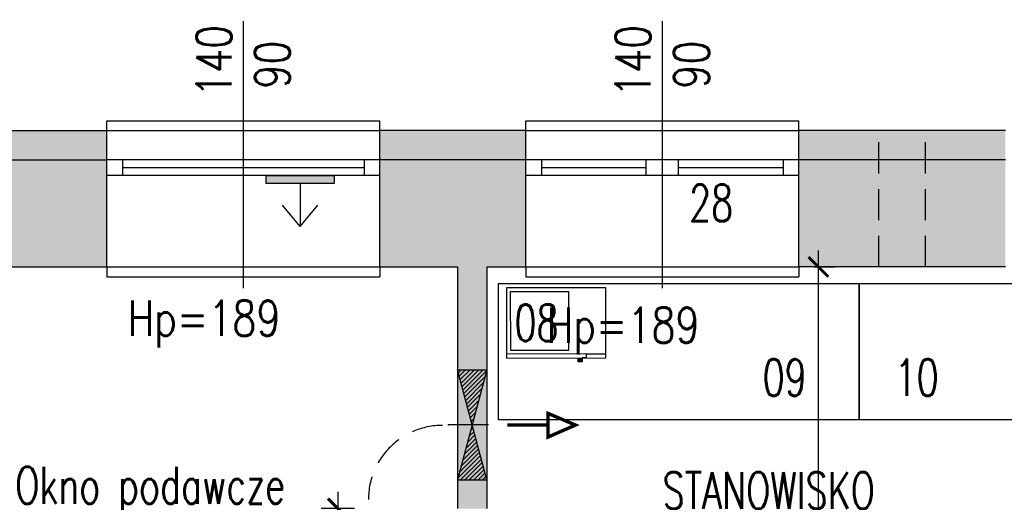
# Model space of a CAD drawing. Header units: millimetres. Extents: x 31969 to 285678, y -69766 to -1123.
# Tile 35 of 102: x 142217 to 142723, y -9725 to -9477. Entities that reach past the tile are written whole.
import ezdxf
from ezdxf.lldxf.tags import DXFTag

# ---------------------------------------------------------------- set-up
doc = ezdxf.new("R2010")
doc.units = ezdxf.units.MM
doc.linetypes.add('KRE_16_8', pattern=[24, 16, -8])
for name, color, linetype in [('a- wentylacja Łukasza 2', 118, 'Continuous'), ('a-biblioteka', 251, 'Continuous'), ('a-izolacja 1', 3, 'Continuous'), ('a-opis 1', 3, 'Continuous'), ('a-opis stolarki 1', 3, 'Continuous'), ('a-opis technologii 2', 12, 'Continuous'), ('a-stolarka okienna', 3, 'Continuous'), ('a-szkło', 4, 'Continuous'), ('a-szraf', 252, 'Continuous'), ('a-wentylacja', 3, 'Continuous'), ('a-wymiary', 11, 'Continuous'), ('a-wyposażenie', 84, 'Continuous'), ('a-ściany istniejące murowane', 6, 'Continuous')]:
    doc.layers.add(name, color=color, linetype=linetype)
doc.styles.add('MAREK', font='simplex.shx')
doc.styles.add('RS01507', font='romans.shx', dxfattribs={"width": 0.7, "height": 0.15})
doc.styles.add('WYMIAR', font='romans.shx', dxfattribs={"width": 0.8})
tags = doc.linetypes.add('DASHED', pattern=[0.75, 0.5, -0.25]).pattern_tags.tags
tags[6:7] = [DXFTag(74, 4), DXFTag(75, 0), DXFTag(340, '0'), DXFTag(46, 1.0), DXFTag(50, 0.0), DXFTag(44, 0.0), DXFTag(45, 0.0)]
tags[4:5] = [DXFTag(74, 4), DXFTag(75, 0), DXFTag(340, '0'), DXFTag(46, 1.0), DXFTag(50, 0.0), DXFTag(44, 0.0), DXFTag(45, 0.0)]
doc.dimstyles.new('MAREK', dxfattribs={"dimscale": 0.85, "dimtxt": 17, "dimasz": 12, "dimexe": 10, "dimexo": 0.625, "dimgap": 5, "dimtad": 1, "dimdec": 1, "dimdsep": 46, "dimtxsty": 'MAREK', "dimblk1": 'ARCHTICK', "dimblk2": 'ARCHTICK', "dimsah": 1, "dimcen": 2.5, "dimdle": 10, "dimadec": 0, "dimazin": 0, "dimtfac": 1, "dimtdec": 1, "dimtmove": 1, "dimatfit": 3, "dimldrblk": 'ARCHTICK', "dimfxl": 0, "dimtolj": 1, "dimtzin": 0, "dimarcsym": 0})

# ---------------------------------------------------------------- blocks, each defined once
blk = doc.blocks.new('_ARCHTICK')
at = {"color": 0, "linetype": 'ByBlock', "const_width": 0.15}
blk.add_lwpolyline([(-0.5, -0.5), (0.5, 0.5)], dxfattribs=at)
blk = doc.blocks.new('*D12')
at = {"layer": 'a-wymiary', "color": 0, "lineweight": -2, "ltscale": 100}
for p, q in [((142380.57, -9719.6), (142380.57, -10121.6)), ((142389.07, -9728.1), (142372.07, -9728.1)), ((142389.07, -10113.1), (142372.07, -10113.1))]:
    blk.add_line(p, q, dxfattribs=at)
at = {"layer": 'DEFPOINTS', "color": 0, "ltscale": 100}
for p in [(142402.07, -9728.1), (142380.57, -10113.1), (142402.07, -10113.1)]:
    blk.add_point(p, dxfattribs=at)
at = {"layer": 'a-wymiary', "color": 0, "lineweight": -2, "ltscale": 100, "xscale": 10.2, "yscale": 10.2, "zscale": 10.2}
for p, rotation in [((142380.57, -9728.1), 90), ((142380.57, -10113.1), 270)]:
    blk.add_blockref('_ARCHTICK', p, dxfattribs=dict(at, rotation=rotation))
at = {"layer": 'a-wymiary', "color": 0, "ltscale": 100, "insert": (142369.09, -9932.15), "char_height": 14.45, "attachment_point": 5, "rotation": 90, "style": 'MAREK'}
blk.add_mtext('\\A1;385', dxfattribs=at)
blk = doc.blocks.new('*D117')
at = {"layer": 'a-wymiary', "color": 0, "lineweight": -2, "ltscale": 100}
for p, q in [((142627.17, -9955.6), (142627.17, -9595.6)), ((142624.81, -9604.1), (142635.67, -9604.1)), ((142618.67, -9947.1), (142635.67, -9947.1))]:
    blk.add_line(p, q, dxfattribs=at)
at = {"layer": 'DEFPOINTS', "color": 0, "ltscale": 100}
for p in [(142624.28, -9604.1), (142627.17, -9604.1), (142596.07, -9947.1)]:
    blk.add_point(p, dxfattribs=at)
at = {"layer": 'a-wymiary', "color": 0, "lineweight": -2, "ltscale": 100, "xscale": 10.2, "yscale": 10.2, "zscale": 10.2}
for p, rotation in [((142627.17, -9604.1), 90), ((142627.17, -9947.1), 270)]:
    blk.add_blockref('_ARCHTICK', p, dxfattribs=dict(at, rotation=rotation))
at = {"layer": 'a-wymiary', "color": 0, "ltscale": 100, "insert": (142615.69, -9822.92), "char_height": 14.45, "attachment_point": 5, "rotation": 90, "style": 'MAREK'}
blk.add_mtext('\\A1;343', dxfattribs=at)

msp = doc.modelspace()

# ---------------------------------------------------------------- hatches: boundary and pattern name
at = {"layer": 'a- wentylacja Łukasza 2', "linetype": 'DASHED', "ltscale": 0.009}
h = msp.add_hatch(color=256, dxfattribs=at)
h.dxf.hatch_style = 1
h.paths.add_polyline_path([(142343.76, -9557.1), (142343.76, -9561.3), (142378.76, -9561.3), (142378.76, -9557.1)])
at = {"layer": 'a- wentylacja Łukasza 2'}
h = msp.add_hatch(dxfattribs=at)
h.set_pattern_fill('LINE', color=256, scale=0.5, angle=45)
h.paths.add_polyline_path([(142449.57, -9685.16), (142442.07, -9713.41), (142457.07, -9713.41)])
h.paths.add_polyline_path([(142457.07, -9656.91), (142442.07, -9656.91), (142449.57, -9685.16)])
at = {"layer": 'a-szraf', "ltscale": 0.9}
h = msp.add_hatch(color=254, dxfattribs=at)
h.dxf.hatch_style = 1
h.paths.add_polyline_path([(142262.07, -9549.1), (142188.07, -9549.1), (142188.07, -9604.1), (142262.07, -9604.1)])
h.paths.add_polyline_path([(142262.07, -9534.1), (142188.07, -9534.1), (142188.07, -9549.1), (142262.07, -9549.1)])
h.paths.add_polyline_path([(142477.07, -9549.1), (142402.07, -9549.1), (142402.07, -9604.1), (142442.07, -9604.1), (142442.07, -9656.91), (142457.07, -9656.91), (142457.07, -9604.1), (142477.07, -9604.1)])
h.paths.add_polyline_path([(142477.07, -9534.1), (142402.07, -9534.1), (142402.07, -9549.1), (142477.07, -9549.1)])
h.paths.add_polyline_path([(142658.07, -9549.1), (142617.07, -9549.1), (142617.07, -9604.1), (142658.07, -9604.1)])
h.paths.add_polyline_path([(142682.07, -9549.1), (142658.07, -9549.1), (142658.07, -9604.1), (142682.07, -9604.1)])
h.paths.add_polyline_path([(142723.07, -9549.1), (142682.07, -9549.1), (142682.07, -9604.1), (142723.07, -9604.1)])
h.paths.add_polyline_path([(142723.07, -9534.1), (142682.07, -9534.1), (142682.07, -9549.1), (142723.07, -9549.1)])
h.paths.add_polyline_path([(142682.07, -9534.1), (142658.07, -9534.1), (142658.07, -9549.1), (142682.07, -9549.1)])
h.paths.add_polyline_path([(142658.07, -9534.1), (142617.07, -9534.1), (142617.07, -9549.1), (142658.07, -9549.1)])
h.paths.add_polyline_path([(142917.07, -9549.1), (142863.07, -9549.1), (142863.07, -9604.1), (142917.07, -9604.1)])
h.paths.add_polyline_path([(142917.07, -9534.1), (142863.07, -9534.1), (142863.07, -9549.1), (142917.07, -9549.1)])
h.paths.add_polyline_path([(143194.21, -9549.1), (143057.07, -9549.1), (143057.07, -9604.1), (143077.07, -9604.1), (143077.07, -9634.1), (143090.58, -9634.1), (143104.58, -9634.1), (143104.58, -9648.1), (143090.58, -9648.1), (143077.07, -9648.1), (143077.07, -9656.1), (143077.07, -9669.1), (143121.07, -9669.1), (143121.07, -9604.1), (143194.21, -9604.1)])
h.paths.add_polyline_path([(143218.21, -9549.1), (143194.21, -9549.1), (143194.21, -9604.1), (143218.21, -9604.1)])
h.paths.add_polyline_path([(143295.35, -9549.1), (143218.21, -9549.1), (143218.21, -9604.1), (143295.35, -9604.1)])
h.paths.add_polyline_path([(143295.35, -9534.1), (143218.21, -9534.1), (143218.21, -9549.1), (143295.35, -9549.1)])
h.paths.add_polyline_path([(143218.21, -9534.1), (143194.21, -9534.1), (143194.21, -9549.1), (143218.21, -9549.1)])
h.paths.add_polyline_path([(143194.21, -9534.1), (143057.07, -9534.1), (143057.07, -9549.1), (143194.21, -9549.1)])
h.paths.add_polyline_path([(143090.58, -9634.1), (143077.07, -9634.1), (143077.07, -9648.1), (143090.58, -9648.1)], flags=17)
h.paths.add_polyline_path([(143121.07, -9769.1), (143077.07, -9769.1), (143077.07, -10009.1), (143077.07, -10048.38), (143121.07, -10048.38), (143121.07, -10001.38), (143104.58, -10001.38), (143090.58, -10001.38), (143090.58, -9987.38), (143104.58, -9987.38), (143121.07, -9987.38), (143121.07, -9921.38), (143104.58, -9921.38), (143090.58, -9921.38), (143090.58, -9907.38), (143104.58, -9907.38), (143121.07, -9907.38)])
h.paths.add_polyline_path([(143121.07, -10048.38), (143077.07, -10048.38), (143077.07, -10157.1), (143071.31, -10157.1), (143071.31, -10201.1), (143121.07, -10201.1), (143121.07, -10186.1)])
h.paths.add_polyline_path([(143121.07, -9987.38), (143104.58, -9987.38), (143104.58, -10001.38), (143121.07, -10001.38)], flags=17)
h.paths.add_polyline_path([(143121.07, -9907.38), (143104.58, -9907.38), (143104.58, -9921.38), (143121.07, -9921.38)], flags=17)
h.paths.add_polyline_path([(143522.33, -10186.1), (143246.07, -10186.1), (143246.07, -10201.1), (143522.33, -10201.1)])
h.paths.add_polyline_path([(143596.07, -9666.47), (143541.07, -9666.47), (143541.07, -10186.1), (143522.33, -10186.1), (143522.33, -10201.1), (143541.07, -10201.1), (143541.07, -10211.1), (143596.07, -10211.1)])
h.paths.add_polyline_path([(143611.07, -9666.47), (143596.07, -9666.47), (143596.07, -10211.1), (143611.07, -10211.1)])
h.paths.add_polyline_path([(143596.07, -9549.1), (143529.78, -9549.1), (143517.43, -9556.73), (143517.43, -9604.1), (143541.07, -9604.1), (143541.07, -9666.47), (143596.07, -9666.47)])
h.paths.add_polyline_path([(143611.07, -9534.1), (143554.04, -9534.1), (143529.78, -9549.1), (143596.07, -9549.1), (143596.07, -9666.47), (143611.07, -9666.47)])
h.paths.add_polyline_path([(143554.04, -9534.1), (143517.43, -9534.1), (143517.43, -9549.1), (143529.78, -9549.1)])
h.paths.add_polyline_path([(143517.43, -9534.1), (143497.43, -9534.1), (143497.43, -9549.1), (143508.86, -9549.1)])
h.paths.add_polyline_path([(143497.43, -9534.1), (143477.43, -9534.1), (143486, -9549.1), (143497.43, -9549.1)])
h.paths.add_polyline_path([(143497.43, -9549.1), (143486, -9549.1), (143497.43, -9569.1)], flags=17)
h.paths.add_polyline_path([(143508.86, -9549.1), (143497.43, -9549.1), (143497.43, -9569.1)], flags=17)
h.paths.add_polyline_path([(143517.43, -9534.1), (143508.86, -9549.1), (143517.43, -9549.1)], flags=17)
h.paths.add_polyline_path([(143477.43, -9534.1), (143477.43, -9549.1), (143486, -9549.1)], flags=17)
h.paths.add_polyline_path([(143486, -9549.1), (143477.43, -9549.1), (143477.43, -9604.1), (143497.43, -9569.1)])
h.paths.add_polyline_path([(143517.43, -9556.73), (143497.43, -9569.1), (143517.43, -9604.1)])
h.paths.add_polyline_path([(143517.43, -9549.1), (143508.86, -9549.1), (143497.43, -9569.1), (143517.43, -9556.73)])
h.paths.add_polyline_path([(143497.43, -9569.1), (143497.43, -9604.1), (143517.43, -9604.1)], flags=17)
h.paths.add_polyline_path([(143497.43, -9569.1), (143477.43, -9604.1), (143497.43, -9604.1)], flags=17)
h.paths.add_polyline_path([(143036.81, -10157.1), (142854.07, -10157.1), (142838.07, -10157.1), (142838.07, -10201.1), (143036.81, -10201.1)])
h.paths.add_polyline_path([(143054.06, -10179.1), (143054.06, -10201.1), (143071.31, -10201.1)], flags=17)
h.paths.add_polyline_path([(143054.06, -10179.1), (143036.81, -10201.1), (143054.06, -10201.1)], flags=17)
h.paths.add_polyline_path([(143054.06, -10179.1), (143036.81, -10157.1), (143036.81, -10201.1)])
h.paths.add_polyline_path([(143054.06, -10157.1), (143036.81, -10157.1), (143054.06, -10179.1)], flags=17)
h.paths.add_polyline_path([(143071.31, -10157.1), (143054.06, -10157.1), (143054.06, -10179.1)], flags=17)
h.paths.add_polyline_path([(143071.31, -10157.1), (143054.06, -10179.1), (143071.31, -10201.1)])
h.paths.add_polyline_path([(142718.07, -10157.1), (142701.07, -10157.1), (142701.07, -10170.6), (142701.07, -10184.6), (142683.07, -10184.6), (142683.07, -10170.6), (142683.07, -10157.1), (142457.07, -10157.1), (142457.07, -10113.1), (142442.07, -10113.1), (142442.07, -10157.1), (142432.56, -10157.1), (142432.56, -10201.1), (142593.07, -10201.1), (142593.07, -10186.1), (142643.07, -10186.1), (142643.07, -10201.1), (142718.07, -10201.1)])
h.paths.add_polyline_path([(142701.07, -10157.1), (142683.07, -10157.1), (142683.07, -10170.6), (142701.07, -10170.6)], flags=17)
h.paths.add_polyline_path([(142359.56, -10157.1), (142251.79, -10157.1), (142237.07, -10171.82), (142237.07, -10201.1), (142359.56, -10201.1)])
h.paths.add_polyline_path([(142359.56, -10157.1), (142359.56, -10201.1), (142396.06, -10179.1)])
h.paths.add_polyline_path([(142396.06, -10157.1), (142359.56, -10157.1), (142396.06, -10179.1)], flags=17)
h.paths.add_polyline_path([(142432.56, -10157.1), (142396.06, -10157.1), (142396.06, -10179.1)], flags=17)
h.paths.add_polyline_path([(142432.56, -10157.1), (142396.06, -10179.1), (142432.56, -10201.1)])
h.paths.add_polyline_path([(142396.06, -10179.1), (142396.06, -10201.1), (142432.56, -10201.1)], flags=17)
h.paths.add_polyline_path([(142457.07, -9656.91), (142449.57, -9685.16), (142457.07, -9685.16)])
h.paths.add_polyline_path([(142442.07, -9656.91), (142442.07, -9685.16), (142449.57, -9685.16)], flags=17)
h.paths.add_polyline_path([(142457.07, -9656.91), (142442.07, -9656.91), (142449.57, -9685.16)])
h.paths.add_polyline_path([(142449.57, -9685.16), (142442.07, -9713.41), (142457.07, -9713.41)])
h.paths.add_polyline_path([(142449.57, -9685.16), (142442.07, -9685.16), (142442.07, -9713.41)])
h.paths.add_polyline_path([(142457.07, -9685.16), (142449.57, -9685.16), (142457.07, -9713.41)], flags=17)
h.paths.add_polyline_path([(142457.07, -9713.41), (142442.07, -9713.41), (142442.07, -9728.1), (142457.07, -9728.1)])
h.paths.add_polyline_path([(142400.46, -9823.47), (142444.43, -9823.47), (142444.43, -9766.47), (142400.46, -9766.47)], flags=9)
at = {"layer": 'a-wyposażenie'}
msp.add_hatch(color=256, dxfattribs=at).paths.add_polyline_path([(142505.97, -9650.78), (142503.97, -9650.79), (142503.97, -9652.79), (142505.97, -9652.78)])

# ---------------------------------------------------------------- linework, layer by layer
at = {"layer": 'a- wentylacja Łukasza 2', "linetype": 'DASHED', "ltscale": 0.009}
for p, q in [((142361.26, -9561.3), (142361.26, -9583.31)), ((142361.26, -9583.31), (142352.13, -9572.39)), ((142361.26, -9583.31), (142370.39, -9572.39))]:
    msp.add_line(p, q, dxfattribs=at)
at = {"layer": 'a- wentylacja Łukasza 2'}
for p, q in [((142442.07, -9656.91), (142457.07, -9656.91)), ((142457.07, -9656.91), (142442.07, -9713.41)), ((142457.07, -9713.41), (142442.07, -9656.91)), ((142457.91, -9685.16), (142437.31, -9685.16)), ((142442.07, -9713.41), (142457.07, -9713.41))]:
    msp.add_line(p, q, dxfattribs=at)
at = {"layer": 'a- wentylacja Łukasza 2', "linetype": 'DASHED', "ltscale": 0.009}
msp.add_lwpolyline([(142378.76, -9557.1), (142378.76, -9561.3), (142343.76, -9561.3), (142343.76, -9557.1)], close=True, dxfattribs=at)
at = {"layer": 'a- wentylacja Łukasza 2', "ltscale": 0.5, "const_width": 1.74}
msp.add_lwpolyline([(142467.5, -9685.26), (142488.44, -9685.26), (142488.44, -9691.42), (142502.52, -9685.26), (142488.44, -9679.28), (142488.44, -9685.26)], dxfattribs=at)
at = {"layer": 'a- wentylacja Łukasza 2', "linetype": 'KRE_16_8'}
msp.add_arc((142434.31, -9723.41), 38, 90, 180, dxfattribs=at)
at = {"layer": 'a- wentylacja Łukasza 2'}
msp.add_point((142437.31, -9685.16), dxfattribs=at)
at = {"layer": 'a-biblioteka'}
for p, q in [((142507.97, -9650.78), (142505.97, -9650.78)), ((142505.97, -9650.78), (142505.97, -9652.78))]:
    msp.add_line(p, q, dxfattribs=at)
at = {"layer": 'a-izolacja 1'}
for p, q in [((142188.07, -9549.1), (142262.07, -9549.1)), ((142477.07, -9549.1), (142402.07, -9549.1)), ((142723.07, -9549.1), (142617.07, -9549.1))]:
    msp.add_line(p, q, dxfattribs=at)
at = {"layer": 'a-opis stolarki 1'}
for p, q in [((142332.07, -9477.88), (142332.07, -9615.01)), ((142547.07, -9477.88), (142547.07, -9615.01))]:
    msp.add_line(p, q, dxfattribs=at)
at = {"layer": 'a-stolarka okienna', "ltscale": 40}
for p, q in [((142262.07, -9534.1), (142262.07, -9529.1)), ((142262.07, -9529.1), (142402.07, -9529.1)), ((142402.07, -9534.1), (142402.07, -9529.1)), ((142477.07, -9534.1), (142477.07, -9529.1)), ((142477.07, -9529.1), (142617.07, -9529.1)), ((142617.07, -9534.1), (142617.07, -9529.1)), ((142262.07, -9604.1), (142262.07, -9609.1)), ((142402.07, -9604.1), (142402.07, -9609.1)), ((142477.07, -9604.1), (142477.07, -9609.1)), ((142617.07, -9604.1), (142617.07, -9609.1)), ((142262.07, -9609.1), (142402.07, -9609.1)), ((142477.07, -9609.1), (142617.07, -9609.1))]:
    msp.add_line(p, q, dxfattribs=at)
at = {"layer": 'a-stolarka okienna', "linetype": 'DASHED', "lineweight": 25, "ltscale": 20}
for p, q in [((142262.07, -9534.1), (142402.07, -9534.1)), ((142477.07, -9534.1), (142617.07, -9534.1)), ((142262.07, -9604.1), (142402.07, -9604.1)), ((142477.07, -9604.1), (142617.07, -9604.1))]:
    msp.add_line(p, q, dxfattribs=at)
at = {"layer": 'a-stolarka okienna'}
for p, q in [((142402.07, -9549.1), (142262.07, -9549.1)), ((142270.3, -9557.1), (142270.3, -9549.1)), ((142394.3, -9557.1), (142394.3, -9549.1)), ((142617.07, -9549.1), (142477.07, -9549.1)), ((142485.3, -9557.1), (142485.3, -9549.1)), ((142538.85, -9557.1), (142538.85, -9549.1)), ((142555.3, -9557.1), (142555.3, -9549.1)), ((142609.3, -9557.1), (142609.3, -9549.1)), ((142402.07, -9557.1), (142262.3, -9557.1)), ((142617.07, -9557.1), (142477.3, -9557.1))]:
    msp.add_line(p, q, dxfattribs=at)
at = {"layer": 'a-szkło', "ltscale": 2}
for p, q in [((142270.3, -9553.1), (142394.3, -9553.1)), ((142485.3, -9553.1), (142538.85, -9553.1)), ((142555.3, -9553.1), (142609.3, -9553.1))]:
    msp.add_line(p, q, dxfattribs=at)
at = {"layer": 'a-wentylacja', "linetype": 'KRE_16_8'}
for p, q in [((142658.07, -9604.1), (142658.07, -9534.1)), ((142682.07, -9604.1), (142682.07, -9534.1))]:
    msp.add_line(p, q, dxfattribs=at)
at = {"layer": 'a-wyposażenie'}
for p, q in [((142518.05, -9614.75), (142467.05, -9614.9)), ((142467.05, -9614.9), (142467.17, -9650.9)), ((142499.06, -9616.81), (142469.06, -9616.9)), ((142469.06, -9616.9), (142469.15, -9646.9)), ((142499.15, -9646.81), (142499.06, -9616.81)), ((142518.17, -9650.75), (142518.05, -9614.75)), ((142469.15, -9646.9), (142499.15, -9646.81)), ((142507.96, -9648.78), (142467.16, -9648.9)), ((142467.17, -9650.9), (142518.17, -9650.75)), ((142503.97, -9652.79), (142503.97, -9650.79)), ((142505.97, -9652.78), (142503.97, -9652.79)), ((142507.96, -9648.78), (142518.16, -9648.75)), ((142507.96, -9648.78), (142507.97, -9650.78))]:
    msp.add_line(p, q, dxfattribs=at)
for points in [[(142648.07, -9612.66), (142648.07, -9682.66), (142463.07, -9682.66), (142463.07, -9612.66)], [(142808.07, -9612.66), (142808.07, -9682.66), (142648.07, -9682.66), (142648.07, -9612.66)]]:
    msp.add_lwpolyline(points, close=True, dxfattribs=at)
at = {"layer": 'a-ściany istniejące murowane'}
for p, q in [((142188.07, -9534.1), (142262.07, -9534.1)), ((142262.07, -9604.1), (142262.07, -9534.1)), ((142402.07, -9604.1), (142402.07, -9534.1)), ((142477.07, -9534.1), (142402.07, -9534.1)), ((142477.07, -9604.1), (142477.07, -9534.1)), ((142617.07, -9604.1), (142617.07, -9534.1)), ((142723.07, -9534.1), (142617.07, -9534.1)), ((142188.07, -9604.1), (142262.07, -9604.1)), ((142402.07, -9604.1), (142442.07, -9604.1)), ((142442.07, -9604.1), (142442.07, -9728.1)), ((142457.07, -9604.1), (142457.07, -9728.1)), ((142457.07, -9604.1), (142477.07, -9604.1)), ((142723.07, -9604.1), (142617.07, -9604.1))]:
    msp.add_line(p, q, dxfattribs=at)

# ---------------------------------------------------------------- texts
at = {"layer": 'a-opis 1', "ltscale": 40, "insert": (142353.49, -9824.7), "char_height": 18.9125, "attachment_point": 9, "style": 'RS01507'}
msp.add_mtext_dynamic_manual_height_columns('Okno podawcze\\Pw obudowie aluminiowej\\Pwyposażone w roletę aluminiową sterowana ręcznie. ', width=372.2719, gutter_width=12.5, heights=[0], dxfattribs=at)
at = {"layer": 'a-opis stolarki 1', "char_height": 18, "width": 35.8438, "attachment_point": 7, "rotation": 90, "style": 'WYMIAR'}
for insert in [(142356.05, -9516.88), (142571.05, -9516.88)]:
    msp.add_mtext('{\\W0.995659; }\\P 140\\P{\\W0.34804; }90', dxfattribs=dict(at, insert=insert))
at = {"layer": 'a-opis stolarki 1', "char_height": 18, "width": 35.8438, "attachment_point": 9, "style": 'WYMIAR'}
for insert in [(142351.18, -9645.41), (142566.18, -9648.98)]:
    msp.add_mtext('Hp=189', dxfattribs=dict(at, insert=insert))
at = {"layer": 'a-opis technologii 2', "ltscale": 40, "style": 'RS01507', "width": 0.7}
for s, p in [('28', (142560.8, -9580.65)), ('08', (142471.25, -9642.13)), ('09', (142598.56, -9670.28)), ('10', (142666.26, -9670.28))]:
    msp.add_text(s, height=18.813, dxfattribs=at).set_placement(p)
at = {"layer": 'a-opis technologii 2', "color": 144, "ltscale": 40, "insert": (142547.21, -9709.45), "char_height": 18.813, "attachment_point": 1, "style": 'RS01507'}
msp.add_mtext_dynamic_manual_height_columns('STANOWISKO \\P{\\W0.24736; }WYDAWANIA \\P{\\W0.564027; }POSIŁKÓW', width=114.66, gutter_width=12.5, heights=[0], dxfattribs=at)

# ---------------------------------------------------------------- dimensions: what is measured, and where the dimension line sits
at = {"layer": 'a-wymiary', "ltscale": 100}
for base, p1, p2, picture, middle in [((142627.17, -9604.1), (142596.07, -9947.1), (142624.28, -9604.1), '*D117', (142627.17, -9822.92)), ((142380.57, -10113.1), (142402.07, -9728.1), (142402.07, -10113.1), '*D12', (142380.57, -9932.15))]:
    dim = msp.add_linear_dim(base=base, p1=p1, p2=p2, angle=90, dimstyle='MAREK', dxfattribs=at)
    dim.commit()
    dim.dimension.update_dxf_attribs({"geometry": picture, "text_midpoint": middle, "dimtype": 160})

doc.saveas('drawing.dxf')
